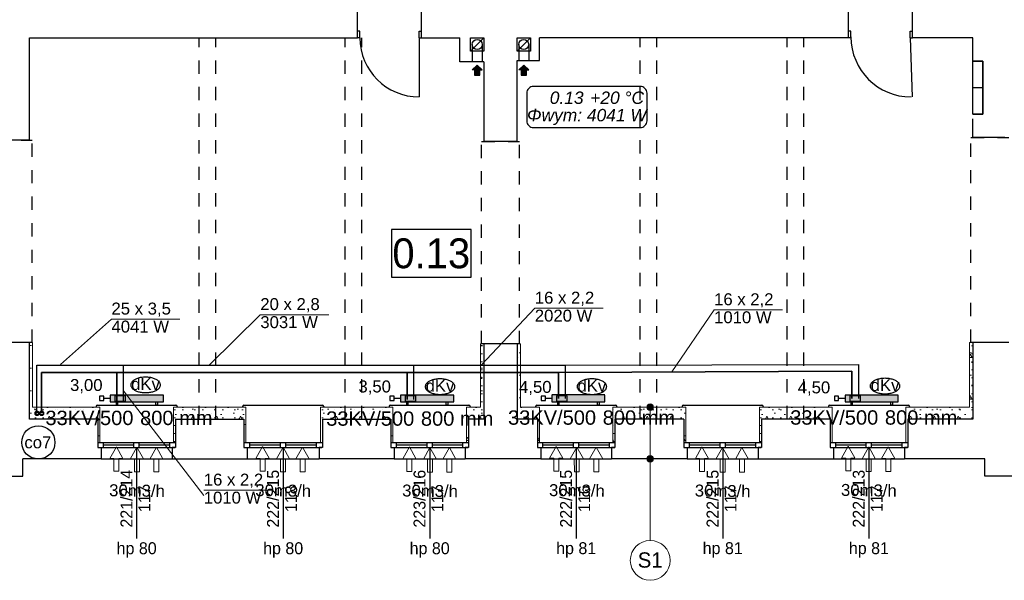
# Model space of a CAD drawing. Header units: millimetres. Extents: x 45180 to 119519, y 31297 to 302414.
# Tile 12 of 97: x 71765 to 86583, y 88931 to 97374. Entities that reach past the tile are written whole.
import ezdxf
from ezdxf.lldxf.tags import DXFTag

# ---------------------------------------------------------------- set-up
doc = ezdxf.new("R2010")
doc.units = ezdxf.units.MM
doc.header["$MEASUREMENT"] = 0
for name, pattern in [('Dashed', [564.444447, 282.222223, -282.222223]), ('PHANTOM', [2.5, 1.25, -0.25, 0.25, -0.25, 0.25, -0.25]), ('Przerywana', [400, 200, -200])]:
    doc.linetypes.add(name, pattern=pattern)
doc.layers.get('0').update_dxf_attribs({"color": 252})
for name, color, linetype in [('#opisy', 7, 'Continuous'), ('#podkład', 252, 'Continuous'), ('IS_Armatura_podłączeniowa_grz._dolnozas.', 7, 'SOLID'), ('IS_Armatura_Therm', 7, 'SOLID'), ('IS_Grafika', 7, 'SOLID'), ('IS_Grzejniki_Plan_rzut', 7, 'SOLID'), ('IS_Opisy_działek_Therm', 7, 'SOLID'), ('IS_Text_Armatury_Therm', 7, 'Continuous'), ('IS_Text_Konstrukcji', 7, 'Continuous'), ('IS_Text_Odbiornikow_Therm', 7, 'Continuous')]:
    doc.layers.add(name, color=color, linetype=linetype)
for name, color, linetype, lineweight in [('Arch ocieplenie_Nr_Pióra__21', 252, 'Continuous', 13), ('Arch opisy_Nr_Pióra__21', 252, 'Continuous', 13), ('IS_Powrót', 5, 'DASHDOT', 35), ('IS_Zasilanie', 1, 'SOLID', 30)]:
    doc.layers.add(name, color=color, linetype=linetype, lineweight=lineweight)
doc.styles.add('ARIAL', font='arial.ttf', dxfattribs={"width": 0.75})
doc.styles.add('GENERATED_STYLE_3', font='txt')
doc.styles.add('GENERATED_STYLE_4', font='txt')
doc.styles.add('GENERATED_STYLE_5', font='txt')
doc.styles.get("Standard").update_dxf_attribs({"font": 'arial.ttf', "bigfont": 'BIGFONT.SHX'})
tags = doc.linetypes.add('DASHDOT', pattern=[20, 10, -5, 0, -5]).pattern_tags.tags
tags[10:11] = [DXFTag(74, 4), DXFTag(75, 0), DXFTag(340, '0'), DXFTag(46, 0.0), DXFTag(50, 0.0), DXFTag(44, 0.0), DXFTag(45, 0.0)]
tags[8:9] = [DXFTag(74, 4), DXFTag(75, 0), DXFTag(340, '0'), DXFTag(46, 0.0), DXFTag(50, 0.0), DXFTag(44, 0.0), DXFTag(45, 0.0)]
tags[6:7] = [DXFTag(74, 4), DXFTag(75, 0), DXFTag(340, '0'), DXFTag(46, 0.0), DXFTag(50, 0.0), DXFTag(44, 0.0), DXFTag(45, 0.0)]
tags[4:5] = [DXFTag(74, 4), DXFTag(75, 0), DXFTag(340, '0'), DXFTag(46, 0.0), DXFTag(50, 0.0), DXFTag(44, 0.0), DXFTag(45, 0.0)]
tags = doc.linetypes.add('SOLID', pattern=[10, 10, 0]).pattern_tags.tags
tags[6:7] = [DXFTag(74, 4), DXFTag(75, 0), DXFTag(340, '0'), DXFTag(46, 0.0), DXFTag(50, 0.0), DXFTag(44, 0.0), DXFTag(45, 0.0)]
tags[4:5] = [DXFTag(74, 4), DXFTag(75, 0), DXFTag(340, '0'), DXFTag(46, 0.0), DXFTag(50, 0.0), DXFTag(44, 0.0), DXFTag(45, 0.0)]
pattern_1 = [(0, (0, 0), (0, 623.5383), [60, -300]), (0, (180, 311.8), (0, 623.5383), [60, -300]), (60, (0, 0), (-540, 311.7692), [60, -300]), (60, (360, 0), (-540, 311.7692), [60, -300]), (120, (60, 0), (540, 311.7692), [60, -300]), (120, (420, 0), (540, 311.7692), [60, -300]), (0, (0, 60), (0, 120), [0, -120, 0, -180]), (45, (60, 60), (-84.85282, 84.85282), [0, -90, 0, -150.00001])]

# ---------------------------------------------------------------- blocks, each defined once
blk = doc.blocks.new('Ściana_120', base_point=(-114449, 48814))
at = {"layer": 'Arch ocieplenie_Nr_Pióra__21', "linetype": 'Continuous'}
h = blk.add_hatch(dxfattribs=at)
h.set_pattern_fill('Structural_Concrete', color=256, style=0, pattern_type=2)
h.set_pattern_definition(pattern_1)
h.paths.add_polyline_path([(-114449, 48814), (-114449, 47664), (-114399, 47844), (-114399, 48814)], flags=0)
for p, q in [((-114449, 48814), (-114449, 47664)), ((-114399, 48814), (-114449, 48814)), ((-114399, 47844), (-114399, 48814))]:
    blk.add_line(p, q, dxfattribs=at)
blk = doc.blocks.new('Ściana_125', base_point=(-107609, 47664))
at = {"layer": 'Arch ocieplenie_Nr_Pióra__21', "linetype": 'Continuous'}
h = blk.add_hatch(dxfattribs=at)
h.set_pattern_fill('Structural_Concrete', color=256, style=0, pattern_type=2)
h.set_pattern_definition(pattern_1)
h.paths.add_polyline_path([(-107609, 47664), (-107609, 48794), (-107659, 48794), (-107659, 47844)], flags=0)
for p, q in [((-107609, 48794), (-107659, 48794)), ((-107659, 48794), (-107659, 47844)), ((-107609, 47664), (-107609, 48794))]:
    blk.add_line(p, q, dxfattribs=at)
blk = doc.blocks.new('Ściana_126', base_point=(-107109, 48794))
at = {"layer": 'Arch ocieplenie_Nr_Pióra__21', "linetype": 'Continuous'}
h = blk.add_hatch(dxfattribs=at)
h.set_pattern_fill('Structural_Concrete', color=256, style=0, pattern_type=2)
h.set_pattern_definition(pattern_1)
h.paths.add_polyline_path([(-107109, 48794), (-107109, 47664), (-107059, 47844), (-107059, 48794)], flags=0)
for p, q in [((-107109, 48794), (-107109, 47664)), ((-107059, 48794), (-107109, 48794)), ((-107059, 47844), (-107059, 48794))]:
    blk.add_line(p, q, dxfattribs=at)
blk = doc.blocks.new('Ściana_127', base_point=(-100249, 47664))
at = {"layer": 'Arch ocieplenie_Nr_Pióra__21', "linetype": 'Continuous'}
h = blk.add_hatch(dxfattribs=at)
h.set_pattern_fill('Structural_Concrete', color=256, style=0, pattern_type=2)
h.set_pattern_definition(pattern_1)
h.paths.add_polyline_path([(-100249, 47664), (-100249, 48814), (-100299, 48814), (-100299, 47844)], flags=0)
for p, q in [((-100249, 48814), (-100299, 48814)), ((-100299, 48814), (-100299, 47844)), ((-100249, 47664), (-100249, 48814))]:
    blk.add_line(p, q, dxfattribs=at)
blk = doc.blocks.new('Ściana_131', base_point=(-113419, 47304))
at = {"layer": 'Arch ocieplenie_Nr_Pióra__21', "linetype": 'Continuous'}
h = blk.add_hatch(dxfattribs=at)
h.set_pattern_fill('Structural_Concrete', color=256, style=0, pattern_type=2)
h.set_pattern_definition(pattern_1)
h.paths.add_polyline_path([(-113389, 47304), (-113389, 47844), (-113419, 47664), (-113419, 47304)], flags=0)
for p, q in [((-113389, 47304), (-113389, 47844)), ((-113419, 47664), (-113419, 47304)), ((-113419, 47304), (-113389, 47304))]:
    blk.add_line(p, q, dxfattribs=at)
blk = doc.blocks.new('Ściana_132', base_point=(-112249, 47664))
at = {"layer": 'Arch ocieplenie_Nr_Pióra__21', "linetype": 'Continuous'}
h = blk.add_hatch(dxfattribs=at)
h.set_pattern_fill('Structural_Concrete', color=256, style=0, pattern_type=2)
h.set_pattern_definition(pattern_1)
h.paths.add_polyline_path([(-112279, 47844), (-112279, 47304), (-112249, 47304), (-112249, 47664)], flags=0)
for p, q in [((-112279, 47844), (-112279, 47304)), ((-112249, 47304), (-112249, 47664)), ((-112279, 47304), (-112249, 47304))]:
    blk.add_line(p, q, dxfattribs=at)
blk = doc.blocks.new('Ściana_133', base_point=(-111219, 47304))
at = {"layer": 'Arch ocieplenie_Nr_Pióra__21', "linetype": 'Continuous'}
h = blk.add_hatch(dxfattribs=at)
h.set_pattern_fill('Structural_Concrete', color=256, style=0, pattern_type=2)
h.set_pattern_definition(pattern_1)
h.paths.add_polyline_path([(-111189, 47304), (-111189, 47844), (-111219, 47664), (-111219, 47304)], flags=0)
for p, q in [((-111189, 47304), (-111189, 47844)), ((-111219, 47664), (-111219, 47304)), ((-111219, 47304), (-111189, 47304))]:
    blk.add_line(p, q, dxfattribs=at)
blk = doc.blocks.new('Ściana_134', base_point=(-110039, 47664))
at = {"layer": 'Arch ocieplenie_Nr_Pióra__21', "linetype": 'Continuous'}
h = blk.add_hatch(dxfattribs=at)
h.set_pattern_fill('Structural_Concrete', color=256, style=0, pattern_type=2)
h.set_pattern_definition(pattern_1)
h.paths.add_polyline_path([(-110069, 47844), (-110069, 47304), (-110039, 47304), (-110039, 47664)], flags=0)
for p, q in [((-110069, 47844), (-110069, 47304)), ((-110039, 47304), (-110039, 47664)), ((-110069, 47304), (-110039, 47304))]:
    blk.add_line(p, q, dxfattribs=at)
blk = doc.blocks.new('Ściana_135', base_point=(-109009, 47304))
at = {"layer": 'Arch ocieplenie_Nr_Pióra__21', "linetype": 'Continuous'}
h = blk.add_hatch(dxfattribs=at)
h.set_pattern_fill('Structural_Concrete', color=256, style=0, pattern_type=2)
h.set_pattern_definition(pattern_1)
h.paths.add_polyline_path([(-108979, 47304), (-108979, 47844), (-109009, 47664), (-109009, 47304)], flags=0)
for p, q in [((-108979, 47304), (-108979, 47844)), ((-109009, 47664), (-109009, 47304)), ((-109009, 47304), (-108979, 47304))]:
    blk.add_line(p, q, dxfattribs=at)
blk = doc.blocks.new('Ściana_136', base_point=(-107839, 47664))
at = {"layer": 'Arch ocieplenie_Nr_Pióra__21', "linetype": 'Continuous'}
h = blk.add_hatch(dxfattribs=at)
h.set_pattern_fill('Structural_Concrete', color=256, style=0, pattern_type=2)
h.set_pattern_definition(pattern_1)
h.paths.add_polyline_path([(-107869, 47844), (-107869, 47304), (-107839, 47304), (-107839, 47664)], flags=0)
for p, q in [((-107869, 47844), (-107869, 47304)), ((-107839, 47304), (-107839, 47664)), ((-107869, 47304), (-107839, 47304))]:
    blk.add_line(p, q, dxfattribs=at)
blk = doc.blocks.new('Ściana_137', base_point=(-106799, 47304))
at = {"layer": 'Arch ocieplenie_Nr_Pióra__21', "linetype": 'Continuous'}
h = blk.add_hatch(dxfattribs=at)
h.set_pattern_fill('Structural_Concrete', color=256, style=0, pattern_type=2)
h.set_pattern_definition(pattern_1)
h.paths.add_polyline_path([(-106769, 47304), (-106769, 47844), (-106799, 47664), (-106799, 47304)], flags=0)
for p, q in [((-106769, 47304), (-106769, 47844)), ((-106799, 47664), (-106799, 47304)), ((-106799, 47304), (-106769, 47304))]:
    blk.add_line(p, q, dxfattribs=at)
blk = doc.blocks.new('Ściana_138', base_point=(-105639, 47664))
at = {"layer": 'Arch ocieplenie_Nr_Pióra__21', "linetype": 'Continuous'}
h = blk.add_hatch(dxfattribs=at)
h.set_pattern_fill('Structural_Concrete', color=256, style=0, pattern_type=2)
h.set_pattern_definition(pattern_1)
h.paths.add_polyline_path([(-105669, 47844), (-105669, 47304), (-105639, 47304), (-105639, 47664)], flags=0)
for p, q in [((-105669, 47844), (-105669, 47304)), ((-105639, 47304), (-105639, 47664)), ((-105669, 47304), (-105639, 47304))]:
    blk.add_line(p, q, dxfattribs=at)
blk = doc.blocks.new('Ściana_139', base_point=(-104599, 47304))
at = {"layer": 'Arch ocieplenie_Nr_Pióra__21', "linetype": 'Continuous'}
h = blk.add_hatch(dxfattribs=at)
h.set_pattern_fill('Structural_Concrete', color=256, style=0, pattern_type=2)
h.set_pattern_definition(pattern_1)
h.paths.add_polyline_path([(-104569, 47304), (-104569, 47844), (-104599, 47664), (-104599, 47304)], flags=0)
for p, q in [((-104569, 47304), (-104569, 47844)), ((-104599, 47664), (-104599, 47304)), ((-104599, 47304), (-104569, 47304))]:
    blk.add_line(p, q, dxfattribs=at)
blk = doc.blocks.new('Ściana_140', base_point=(-103429, 47664))
at = {"layer": 'Arch ocieplenie_Nr_Pióra__21', "linetype": 'Continuous'}
h = blk.add_hatch(dxfattribs=at)
h.set_pattern_fill('Structural_Concrete', color=256, style=0, pattern_type=2)
h.set_pattern_definition(pattern_1)
h.paths.add_polyline_path([(-103459, 47844), (-103459, 47304), (-103429, 47304), (-103429, 47664)], flags=0)
for p, q in [((-103459, 47844), (-103459, 47304)), ((-103429, 47304), (-103429, 47664)), ((-103459, 47304), (-103429, 47304))]:
    blk.add_line(p, q, dxfattribs=at)
blk = doc.blocks.new('Ściana_141', base_point=(-102399, 47304))
at = {"layer": 'Arch ocieplenie_Nr_Pióra__21', "linetype": 'Continuous'}
h = blk.add_hatch(dxfattribs=at)
h.set_pattern_fill('Structural_Concrete', color=256, style=0, pattern_type=2)
h.set_pattern_definition(pattern_1)
h.paths.add_polyline_path([(-102369, 47304), (-102369, 47844), (-102399, 47664), (-102399, 47304)], flags=0)
for p, q in [((-102369, 47304), (-102369, 47844)), ((-102399, 47664), (-102399, 47304)), ((-102399, 47304), (-102369, 47304))]:
    blk.add_line(p, q, dxfattribs=at)
blk = doc.blocks.new('Ściana_142', base_point=(-101229, 47664))
at = {"layer": 'Arch ocieplenie_Nr_Pióra__21', "linetype": 'Continuous'}
h = blk.add_hatch(dxfattribs=at)
h.set_pattern_fill('Structural_Concrete', color=256, style=0, pattern_type=2)
h.set_pattern_definition(pattern_1)
h.paths.add_polyline_path([(-101259, 47844), (-101259, 47304), (-101229, 47304), (-101229, 47664)], flags=0)
for p, q in [((-101259, 47844), (-101259, 47304)), ((-101229, 47304), (-101229, 47664)), ((-101259, 47304), (-101229, 47304))]:
    blk.add_line(p, q, dxfattribs=at)
blk = doc.blocks.new('Ściana_147', base_point=(-101229, 47664))
at = {"layer": 'Arch ocieplenie_Nr_Pióra__21', "linetype": 'Continuous'}
h = blk.add_hatch(dxfattribs=at)
h.set_pattern_fill('Structural_Concrete', color=256, style=0, pattern_type=2)
h.set_pattern_definition(pattern_1)
h.paths.add_polyline_path([(-101229, 47664), (-100249, 47664), (-100299, 47844), (-101259, 47844)], flags=0)
for p, q in [((-100299, 47844), (-101259, 47844)), ((-101229, 47664), (-100249, 47664))]:
    blk.add_line(p, q, dxfattribs=at)
blk = doc.blocks.new('Ściana_148', base_point=(-103429, 47664))
at = {"layer": 'Arch ocieplenie_Nr_Pióra__21', "linetype": 'Continuous'}
h = blk.add_hatch(dxfattribs=at)
h.set_pattern_fill('Structural_Concrete', color=256, style=0, pattern_type=2)
h.set_pattern_definition(pattern_1)
h.paths.add_polyline_path([(-103429, 47664), (-102399, 47664), (-102369, 47844), (-103459, 47844)], flags=0)
for p, q in [((-102369, 47844), (-103459, 47844)), ((-103429, 47664), (-102399, 47664))]:
    blk.add_line(p, q, dxfattribs=at)
blk = doc.blocks.new('Ściana_149', base_point=(-105639, 47664))
at = {"layer": 'Arch ocieplenie_Nr_Pióra__21', "linetype": 'Continuous'}
h = blk.add_hatch(dxfattribs=at)
h.set_pattern_fill('Structural_Concrete', color=256, style=0, pattern_type=2)
h.set_pattern_definition(pattern_1)
h.paths.add_polyline_path([(-105639, 47664), (-104599, 47664), (-104569, 47844), (-105669, 47844)], flags=0)
for p, q in [((-104569, 47844), (-105669, 47844)), ((-105639, 47664), (-104599, 47664))]:
    blk.add_line(p, q, dxfattribs=at)
blk = doc.blocks.new('Ściana_150', base_point=(-107109, 47664))
at = {"layer": 'Arch ocieplenie_Nr_Pióra__21', "linetype": 'Continuous'}
h = blk.add_hatch(dxfattribs=at)
h.set_pattern_fill('Structural_Concrete', color=256, style=0, pattern_type=2)
h.set_pattern_definition(pattern_1)
h.paths.add_polyline_path([(-107109, 47664), (-106799, 47664), (-106769, 47844), (-107059, 47844)], flags=0)
for p, q in [((-106769, 47844), (-107059, 47844)), ((-107109, 47664), (-106799, 47664))]:
    blk.add_line(p, q, dxfattribs=at)
blk = doc.blocks.new('Ściana_151', base_point=(-107839, 47664))
at = {"layer": 'Arch ocieplenie_Nr_Pióra__21', "linetype": 'Continuous'}
h = blk.add_hatch(dxfattribs=at)
h.set_pattern_fill('Structural_Concrete', color=256, style=0, pattern_type=2)
h.set_pattern_definition(pattern_1)
h.paths.add_polyline_path([(-107839, 47664), (-107609, 47664), (-107659, 47844), (-107869, 47844)], flags=0)
for p, q in [((-107659, 47844), (-107869, 47844)), ((-107839, 47664), (-107609, 47664))]:
    blk.add_line(p, q, dxfattribs=at)
blk = doc.blocks.new('Ściana_152', base_point=(-110039, 47664))
at = {"layer": 'Arch ocieplenie_Nr_Pióra__21', "linetype": 'Continuous'}
h = blk.add_hatch(dxfattribs=at)
h.set_pattern_fill('Structural_Concrete', color=256, style=0, pattern_type=2)
h.set_pattern_definition(pattern_1)
h.paths.add_polyline_path([(-110039, 47664), (-109009, 47664), (-108979, 47844), (-110069, 47844)], flags=0)
for p, q in [((-108979, 47844), (-110069, 47844)), ((-110039, 47664), (-109009, 47664))]:
    blk.add_line(p, q, dxfattribs=at)
blk = doc.blocks.new('Ściana_153', base_point=(-112249, 47664))
at = {"layer": 'Arch ocieplenie_Nr_Pióra__21', "linetype": 'Continuous'}
h = blk.add_hatch(dxfattribs=at)
h.set_pattern_fill('Structural_Concrete', color=256, style=0, pattern_type=2)
h.set_pattern_definition(pattern_1)
h.paths.add_polyline_path([(-112249, 47664), (-111219, 47664), (-111189, 47844), (-112279, 47844)], flags=0)
for p, q in [((-111189, 47844), (-112279, 47844)), ((-112249, 47664), (-111219, 47664))]:
    blk.add_line(p, q, dxfattribs=at)
blk = doc.blocks.new('Ściana_154', base_point=(-114449, 47664))
at = {"layer": 'Arch ocieplenie_Nr_Pióra__21', "linetype": 'Continuous'}
h = blk.add_hatch(dxfattribs=at)
h.set_pattern_fill('Structural_Concrete', color=256, style=0, pattern_type=2)
h.set_pattern_definition(pattern_1)
h.paths.add_polyline_path([(-114449, 47664), (-113419, 47664), (-113389, 47844), (-114399, 47844)], flags=0)
for p, q in [((-113389, 47844), (-114399, 47844)), ((-114449, 47664), (-113419, 47664))]:
    blk.add_line(p, q, dxfattribs=at)
blk = doc.blocks.new('Linia_16', base_point=(-105104, 47064))
at = {"layer": 'Arch opisy_Nr_Pióra__21', "linetype": 'Continuous'}
blk.add_line((-105104, 47064), (-105104, 45835), dxfattribs=at)
blk.add_circle((-105104, 45535), 300, dxfattribs=at)
blk = doc.blocks.new('Linia_17', base_point=(-105104, 47844))
at = {"layer": 'Arch opisy_Nr_Pióra__21', "linetype": 'Continuous'}
for points in [[(-105054, 47844), (-105058, 47863), (-105069, 47879), (-105085, 47890), (-105104, 47894), (-105124, 47890), (-105140, 47879), (-105151, 47863), (-105154, 47844), (-105151, 47824), (-105140, 47808), (-105124, 47797), (-105104, 47794), (-105085, 47797), (-105069, 47808), (-105058, 47824)], [(-105054, 47064), (-105058, 47083), (-105069, 47099), (-105085, 47110), (-105104, 47114), (-105124, 47110), (-105140, 47099), (-105151, 47083), (-105154, 47064), (-105151, 47044), (-105140, 47028), (-105124, 47017), (-105104, 47014), (-105085, 47017), (-105069, 47028), (-105058, 47044)]]:
    blk.add_hatch(color=256, dxfattribs=at).paths.add_polyline_path(points, flags=0)
blk.add_line((-105104, 47794), (-105104, 47114), dxfattribs=at)
for centre in [(-105104, 47844), (-105104, 47064)]:
    blk.add_circle(centre, 50, dxfattribs=at)
blk = doc.blocks.new('E210168')
at = {"color": 7, "lineweight": 13}
for p, q in [((19.4, 19.8), (19.4, 13.6)), ((19.4, 19.8), (37, 9.9)), ((19.4, 0), (37, 9.9)), ((19.4, 6.2), (19.4, 0))]:
    blk.add_line(p, q, dxfattribs=at)
blk.add_lwpolyline([(19.4, 13.6), (0, 13.6), (0, 6.2), (19.4, 6.2)], dxfattribs=at)

msp = doc.modelspace()

# ---------------------------------------------------------------- hatches: boundary and pattern name
at = {"layer": '#podkład', "linetype": 'Continuous'}
for points in [[(78575, 96620), (78610, 96620), (78610, 96540), (78690, 96540), (78690, 96620), (78725, 96620), (78650, 96690)], [(79275, 96620), (79310, 96620), (79310, 96540), (79390, 96540), (79390, 96620), (79425, 96620), (79350, 96690)]]:
    msp.add_hatch(color=256, dxfattribs=at).paths.add_polyline_path(points, flags=0)
at = {"layer": 'IS_Grzejniki_Plan_rzut', "ltscale": 10}
for points in [[(73127, 91620), (73927, 91620), (73927, 91720), (73127, 91720)], [(77496, 91620), (78296, 91620), (78296, 91720), (77496, 91720)], [(79773, 91620), (80573, 91620), (80573, 91720), (79773, 91720)], [(84188, 91620), (84988, 91620), (84988, 91720), (84188, 91720)]]:
    msp.add_hatch(color=251, dxfattribs=at).paths.add_polyline_path(points)

# ---------------------------------------------------------------- linework, layer by layer
at = {"layer": '#podkład', "linetype": 'Continuous'}
for p, q in [((76850, 97100), (76850, 97570)), ((77810, 97100), (77810, 97570)), ((84240, 97100), (84240, 97570)), ((85200, 97100), (85200, 97570)), ((71910, 95560), (71910, 97100)), ((71910, 97100), (76850, 97100)), ((76885, 97200), (76850, 97200)), ((76885, 97100), (76850, 97100)), ((76885, 97100), (76885, 97200)), ((77775, 97100), (77775, 97200)), ((77775, 97200), (77810, 97200)), ((77775, 97100), (77775, 96210)), ((77775, 97100), (77810, 97100)), ((77810, 97100), (78390, 97100)), ((78390, 96740), (78390, 97100)), ((78550, 96900), (78550, 97100)), ((78550, 97100), (78750, 97100)), ((78550, 96900), (78750, 97100)), ((78750, 97100), (78750, 96900)), ((79250, 96900), (79250, 97100)), ((79250, 97100), (79450, 97100)), ((79250, 96900), (79450, 97100)), ((79450, 97100), (79450, 96900)), ((84240, 97100), (79590, 97100)), ((79590, 96760), (79590, 97100)), ((84275, 97200), (84240, 97200)), ((84275, 97100), (84240, 97100)), ((84275, 97100), (84275, 97200)), ((85165, 97100), (85165, 97200)), ((85165, 97200), (85200, 97200)), ((85165, 97100), (85195, 96210)), ((85165, 97100), (85200, 97100)), ((86110, 97100), (85200, 97100)), ((86110, 96750), (86110, 97100)), ((78575, 97000), (78575, 96740)), ((78725, 97000), (78725, 96740)), ((79275, 97000), (79275, 96760)), ((79425, 97000), (79425, 96760)), ((78750, 96900), (78550, 96900)), ((79450, 96900), (79250, 96900)), ((78750, 96740), (78390, 96740)), ((78650, 96690), (78575, 96620)), ((78610, 96620), (78575, 96620)), ((78610, 96620), (78610, 96540)), ((78650, 96690), (78725, 96620)), ((78690, 96540), (78690, 96620)), ((78690, 96620), (78725, 96620)), ((78750, 96740), (78750, 95540)), ((79250, 95540), (79250, 96760)), ((79250, 96760), (79590, 96760)), ((79350, 96690), (79275, 96620)), ((79310, 96620), (79275, 96620)), ((79310, 96620), (79310, 96540)), ((79350, 96690), (79425, 96620)), ((79390, 96540), (79390, 96620)), ((79390, 96620), (79425, 96620)), ((86260, 96750), (86110, 96750)), ((86110, 95950), (86110, 96750)), ((86110, 96750), (86260, 96750)), ((86260, 95950), (86260, 96750)), ((86260, 96750), (86260, 95950)), ((78610, 96540), (78690, 96540)), ((79310, 96540), (79390, 96540)), ((86110, 96350), (86260, 96350)), ((86110, 95950), (86260, 95950)), ((86260, 95950), (86110, 95950)), ((86590, 95600), (86110, 95600)), ((71910, 95560), (71430, 95560)), ((79250, 95540), (78750, 95540)), ((77359, 94216), (77359, 93496)), ((78559, 94216), (77359, 94216)), ((78559, 93496), (78559, 94216)), ((77359, 93496), (78559, 93496)), ((71910, 92510), (71430, 92510)), ((71910, 91360), (71910, 92510)), ((79250, 92490), (78750, 92490)), ((78750, 92490), (78750, 91360)), ((79250, 92490), (79250, 91360)), ((86620, 92510), (86110, 92510)), ((86110, 92510), (86110, 91360)), ((72915, 91550), (72915, 91540)), ((72935, 91570), (74115, 91570)), ((74135, 91550), (74135, 91540)), ((75120, 91550), (75120, 91540)), ((75140, 91570), (76320, 91570)), ((76340, 91550), (76340, 91540)), ((77325, 91550), (77325, 91540)), ((77345, 91570), (78525, 91570)), ((78545, 91550), (78545, 91540)), ((79530, 91550), (79530, 91540)), ((79550, 91570), (80730, 91570)), ((80750, 91550), (80750, 91540)), ((81735, 91550), (81735, 91540)), ((81755, 91570), (82935, 91570)), ((82955, 91550), (82955, 91540)), ((83935, 91550), (83935, 91540)), ((83955, 91570), (85135, 91570)), ((85155, 91550), (85155, 91540)), ((72940, 91360), (71910, 91360)), ((72940, 91360), (72940, 90930)), ((74110, 91360), (74110, 90930)), ((74110, 91360), (75140, 91360)), ((75140, 91360), (75140, 90930)), ((76320, 91360), (76320, 90930)), ((76320, 91360), (77350, 91360)), ((77350, 91360), (77350, 90930)), ((78750, 91360), (78520, 91360)), ((78520, 91360), (78520, 90930)), ((79560, 91360), (79250, 91360)), ((79560, 91360), (79560, 90930)), ((81760, 91360), (80720, 91360)), ((80720, 91360), (80720, 90930)), ((81760, 91360), (81760, 90930)), ((82930, 91360), (82930, 90930)), ((83960, 91360), (82930, 91360)), ((83960, 91360), (83960, 90930)), ((86110, 91360), (85130, 91360)), ((85130, 91360), (85130, 90930)), ((74105, 91000), (72945, 91000)), ((73025, 90930), (73025, 91000)), ((73485, 90930), (73485, 91000)), ((73565, 90930), (73565, 91000)), ((74025, 90930), (74025, 91000)), ((76310, 91000), (75150, 91000)), ((75230, 90930), (75230, 91000)), ((75690, 90930), (75690, 91000)), ((75770, 90930), (75770, 91000)), ((76230, 90930), (76230, 91000)), ((78515, 91000), (77355, 91000)), ((77435, 90930), (77435, 91000)), ((77895, 90930), (77895, 91000)), ((77975, 90930), (77975, 91000)), ((78435, 90930), (78435, 91000)), ((80720, 91000), (79560, 91000)), ((79640, 90930), (79640, 91000)), ((80100, 90930), (80100, 91000)), ((80180, 90930), (80180, 91000)), ((80640, 90930), (80640, 91000)), ((82925, 91000), (81765, 91000)), ((81845, 90930), (81845, 91000)), ((82305, 90930), (82305, 91000)), ((82385, 90930), (82385, 91000)), ((82845, 90930), (82845, 91000)), ((85125, 91000), (83965, 91000)), ((84045, 90930), (84045, 91000)), ((84505, 90930), (84505, 91000)), ((84585, 90930), (84585, 91000)), ((85045, 90930), (85045, 91000)), ((72940, 90930), (72990, 90930)), ((72945, 90930), (74105, 90930)), ((72990, 90930), (72990, 90760)), ((73485, 90965), (73025, 90965)), ((73525, 90930), (73525, 89560)), ((74025, 90965), (73565, 90965)), ((74110, 90930), (74060, 90930)), ((74060, 90930), (74060, 90760)), ((75140, 90930), (75190, 90930)), ((75150, 90930), (76310, 90930)), ((75190, 90930), (75190, 90760)), ((75690, 90965), (75230, 90965)), ((75730, 90930), (75730, 89560)), ((76230, 90965), (75770, 90965)), ((76320, 90930), (76270, 90930)), ((76270, 90930), (76270, 90760)), ((77350, 90930), (77400, 90930)), ((77355, 90930), (78515, 90930)), ((77400, 90930), (77400, 90760)), ((77895, 90965), (77435, 90965)), ((77935, 90930), (77935, 89560)), ((78435, 90965), (77975, 90965)), ((78520, 90930), (78470, 90930)), ((78470, 90930), (78470, 90760)), ((79560, 90930), (79610, 90930)), ((79560, 90930), (80720, 90930)), ((79610, 90930), (79610, 90760)), ((80100, 90965), (79640, 90965)), ((80140, 90930), (80140, 89560)), ((80640, 90965), (80180, 90965)), ((80720, 90930), (80670, 90930)), ((80670, 90930), (80670, 90760)), ((81760, 90930), (81810, 90930)), ((81765, 90930), (82925, 90930)), ((81810, 90930), (81810, 90760)), ((82305, 90965), (81845, 90965)), ((82345, 90930), (82345, 89560)), ((82845, 90965), (82385, 90965)), ((82930, 90930), (82880, 90930)), ((82880, 90930), (82880, 90760)), ((83960, 90930), (84010, 90930)), ((83965, 90930), (85125, 90930)), ((84010, 90930), (84010, 90760)), ((84505, 90965), (84045, 90965)), ((84545, 90930), (84545, 89560)), ((85045, 90965), (84585, 90965)), ((85130, 90930), (85080, 90930)), ((85080, 90930), (85080, 90760)), ((71810, 90500), (71810, 90760)), ((72990, 90760), (71810, 90760)), ((72990, 90760), (74060, 90760)), ((74060, 90760), (75190, 90760)), ((75190, 90760), (76270, 90760)), ((77400, 90760), (76270, 90760)), ((77400, 90760), (78470, 90760)), ((79610, 90760), (78470, 90760)), ((79610, 90760), (80670, 90760)), ((81810, 90760), (80670, 90760)), ((81810, 90760), (82880, 90760)), ((82880, 90760), (84010, 90760)), ((84010, 90760), (85080, 90760)), ((86290, 90760), (85080, 90760)), ((86290, 90500), (86290, 90760)), ((71210, 90500), (71810, 90500)), ((86890, 90500), (86290, 90500))]:
    msp.add_line(p, q, dxfattribs=at)
at = {"layer": '#podkład', "linetype": 'Przerywana'}
for p, q in [((74465, 91360), (74465, 97100)), ((74715, 91360), (74715, 97100)), ((76665, 91360), (76665, 97100)), ((76915, 91360), (76915, 97100)), ((81105, 91360), (81105, 97100)), ((81355, 91360), (81355, 97100)), ((83315, 91360), (83315, 97100)), ((83565, 91360), (83565, 97100)), ((86080, 92510), (86080, 95600)), ((86080, 95600), (86650, 95600)), ((71385, 95560), (71955, 95560)), ((71955, 92510), (71955, 95560)), ((78715, 92490), (78715, 95540)), ((78715, 95540), (79285, 95540)), ((79285, 92490), (79285, 95540)), ((71955, 92510), (71385, 92510)), ((79285, 92490), (78715, 92490)), ((86650, 92510), (86080, 92510))]:
    msp.add_line(p, q, dxfattribs=at)
at = {"layer": '#podkład', "linetype": 'Dashed'}
msp.add_line((86110, 95600), (86110, 95950), dxfattribs=at)
at = {"layer": '#podkład', "linetype": 'Continuous'}
for centre in [(78650, 97000), (79350, 97000)]:
    msp.add_circle(centre, 75, dxfattribs=at)
for centre, radius, start, end in [((77775, 97100), 890, 180, 270), ((85180, 97115), 905, 180, 270), ((72935, 91550), 20, 90, 180), ((74115, 91550), 20, 0, 90), ((75140, 91550), 20, 90, 180), ((76320, 91550), 20, 0, 90), ((77345, 91550), 20, 90, 180), ((78525, 91550), 20, 0, 90), ((79550, 91550), 20, 90, 180), ((80730, 91550), 20, 0, 90), ((81755, 91550), 20, 90, 180), ((82935, 91550), 20, 0, 90), ((83955, 91550), 20, 90, 180), ((85135, 91550), 20, 0, 90)]:
    msp.add_arc(centre, radius, start, end, dxfattribs=at)
at = {"layer": 'IS_Armatura_podłączeniowa_grz._dolnozas.', "ltscale": 10}
for p, q in [((73357, 91710), (73197, 91710)), ((73197, 91710), (73197, 91630)), ((73197, 91630), (73357, 91630)), ((73197, 91630), (73197, 91630)), ((73357, 91630), (73357, 91710)), ((77726, 91710), (77566, 91710)), ((77566, 91710), (77566, 91630)), ((77566, 91630), (77726, 91630)), ((77566, 91630), (77566, 91630)), ((77726, 91630), (77726, 91710)), ((80003, 91710), (79843, 91710)), ((79843, 91710), (79843, 91630)), ((79843, 91630), (80003, 91630)), ((79843, 91630), (79843, 91630)), ((80003, 91630), (80003, 91710)), ((84418, 91710), (84258, 91710)), ((84258, 91710), (84258, 91630)), ((84258, 91630), (84418, 91630)), ((84258, 91630), (84258, 91630)), ((84418, 91630), (84418, 91710))]:
    msp.add_line(p, q, dxfattribs=at)
at = {"layer": 'IS_Armatura_Therm', "ltscale": 10}
for p, q in [((73030, 91702), (72965, 91702)), ((72965, 91702), (72965, 91637)), ((72965, 91637), (73030, 91637)), ((73030, 91637), (73030, 91702)), ((73127, 91670), (73030, 91670)), ((77399, 91702), (77334, 91702)), ((77334, 91702), (77334, 91637)), ((77334, 91637), (77399, 91637)), ((77399, 91637), (77399, 91702)), ((77496, 91670), (77399, 91670)), ((79676, 91702), (79611, 91702)), ((79611, 91702), (79611, 91637)), ((79611, 91637), (79676, 91637)), ((79676, 91637), (79676, 91702)), ((79773, 91670), (79676, 91670)), ((84090, 91702), (84025, 91702)), ((84025, 91702), (84025, 91637)), ((84025, 91637), (84090, 91637)), ((84090, 91637), (84090, 91702)), ((84188, 91670), (84090, 91670))]:
    msp.add_line(p, q, dxfattribs=at)
at = {"layer": 'IS_Grafika', "ltscale": 10}
msp.add_circle((72046, 91008), 250, dxfattribs=at)
for points, knots in [([(73659, 91990), (73648, 91990), (73626, 91989), (73595, 91986), (73565, 91980), (73538, 91972), (73513, 91962), (73491, 91951), (73472, 91938), (73456, 91924), (73445, 91908), (73437, 91891), (73436, 91879), (73436, 91874)], [0, 0, 0, 0, 33.024043, 64.733497, 94.961552, 123.540383, 150.314771, 175.16102, 198.015155, 218.916387, 238.072713, 255.947572, 273.334314, 273.334314, 273.334314, 273.334314]), ([(73436, 91874), (73436, 91868), (73437, 91856), (73445, 91839), (73456, 91824), (73472, 91809), (73491, 91796), (73513, 91785), (73538, 91775), (73565, 91767), (73595, 91762), (73626, 91758), (73648, 91757), (73659, 91757)], [0, 0, 0, 0, 17.386742, 35.2616, 54.417927, 75.319159, 98.173293, 123.019543, 149.793931, 178.372762, 208.600817, 240.310271, 273.334314, 273.334314, 273.334314, 273.334314]), ([(73882, 91874), (73882, 91879), (73881, 91891), (73873, 91908), (73862, 91924), (73846, 91938), (73827, 91951), (73805, 91962), (73780, 91972), (73753, 91980), (73723, 91986), (73691, 91989), (73670, 91990), (73659, 91990)], [0, 0, 0, 0, 17.386742, 35.2616, 54.417927, 75.319159, 98.173293, 123.019543, 149.793931, 178.372762, 208.600817, 240.310271, 273.334314, 273.334314, 273.334314, 273.334314]), ([(73659, 91757), (73670, 91757), (73691, 91758), (73723, 91762), (73753, 91767), (73780, 91775), (73805, 91785), (73827, 91796), (73846, 91809), (73862, 91824), (73873, 91839), (73881, 91856), (73882, 91868), (73882, 91874)], [0, 0, 0, 0, 33.024043, 64.733497, 94.961552, 123.540383, 150.314771, 175.16102, 198.015155, 218.916387, 238.072713, 255.947572, 273.334314, 273.334314, 273.334314, 273.334314]), ([(78090, 91964), (78079, 91964), (78058, 91964), (78026, 91960), (77997, 91954), (77969, 91946), (77944, 91936), (77922, 91925), (77903, 91912), (77888, 91898), (77876, 91882), (77869, 91865), (77867, 91854), (77867, 91848)], [0, 0, 0, 0, 33.024043, 64.733497, 94.961552, 123.540383, 150.314771, 175.16102, 198.015155, 218.916387, 238.072713, 255.947572, 273.334314, 273.334314, 273.334314, 273.334314]), ([(78314, 91848), (78314, 91854), (78312, 91865), (78305, 91882), (78293, 91898), (78278, 91912), (78259, 91925), (78236, 91936), (78212, 91946), (78184, 91954), (78154, 91960), (78123, 91964), (78101, 91964), (78090, 91964)], [0, 0, 0, 0, 17.386742, 35.2616, 54.417927, 75.319159, 98.173293, 123.019543, 149.793931, 178.372762, 208.600817, 240.310271, 273.334314, 273.334314, 273.334314, 273.334314]), ([(80376, 91964), (80365, 91964), (80343, 91964), (80312, 91960), (80282, 91954), (80255, 91946), (80230, 91936), (80208, 91925), (80189, 91912), (80173, 91898), (80162, 91882), (80154, 91865), (80153, 91854), (80153, 91848)], [0, 0, 0, 0, 33.024043, 64.733497, 94.961552, 123.540383, 150.314771, 175.16102, 198.015155, 218.916387, 238.072713, 255.947572, 273.334314, 273.334314, 273.334314, 273.334314]), ([(80599, 91848), (80599, 91854), (80597, 91865), (80590, 91882), (80578, 91898), (80563, 91912), (80544, 91925), (80522, 91936), (80497, 91946), (80470, 91954), (80440, 91960), (80408, 91964), (80387, 91964), (80376, 91964)], [0, 0, 0, 0, 17.386742, 35.2616, 54.417927, 75.319159, 98.173293, 123.019543, 149.793931, 178.372762, 208.600817, 240.310271, 273.334314, 273.334314, 273.334314, 273.334314]), ([(84788, 91973), (84777, 91973), (84755, 91972), (84724, 91969), (84694, 91963), (84666, 91955), (84642, 91945), (84619, 91934), (84600, 91921), (84585, 91907), (84573, 91891), (84566, 91874), (84564, 91862), (84564, 91857)], [0, 0, 0, 0, 33.024043, 64.733497, 94.961552, 123.540383, 150.314771, 175.16102, 198.015155, 218.916387, 238.072713, 255.947572, 273.334314, 273.334314, 273.334314, 273.334314]), ([(85011, 91857), (85011, 91862), (85009, 91874), (85002, 91891), (84990, 91907), (84975, 91921), (84956, 91934), (84934, 91945), (84909, 91955), (84881, 91963), (84852, 91969), (84820, 91972), (84799, 91973), (84788, 91973)], [0, 0, 0, 0, 17.386742, 35.2616, 54.417927, 75.319159, 98.173293, 123.019543, 149.793931, 178.372762, 208.600817, 240.310271, 273.334314, 273.334314, 273.334314, 273.334314]), ([(77867, 91848), (77867, 91842), (77869, 91830), (77876, 91813), (77888, 91798), (77903, 91784), (77922, 91771), (77944, 91759), (77969, 91750), (77997, 91742), (78026, 91736), (78058, 91732), (78079, 91731), (78090, 91731)], [0, 0, 0, 0, 17.386742, 35.2616, 54.417927, 75.319159, 98.173293, 123.019543, 149.793931, 178.372762, 208.600817, 240.310271, 273.334314, 273.334314, 273.334314, 273.334314]), ([(78090, 91731), (78101, 91731), (78123, 91732), (78154, 91736), (78184, 91742), (78212, 91750), (78236, 91759), (78259, 91771), (78278, 91784), (78293, 91798), (78305, 91813), (78312, 91830), (78314, 91842), (78314, 91848)], [0, 0, 0, 0, 33.024043, 64.733497, 94.961552, 123.540383, 150.314771, 175.16102, 198.015155, 218.916387, 238.072713, 255.947572, 273.334314, 273.334314, 273.334314, 273.334314]), ([(80153, 91848), (80153, 91842), (80154, 91830), (80162, 91814), (80173, 91798), (80189, 91784), (80208, 91771), (80230, 91759), (80255, 91750), (80282, 91742), (80312, 91736), (80343, 91732), (80365, 91731), (80376, 91731)], [0, 0, 0, 0, 17.386742, 35.2616, 54.417927, 75.319159, 98.173293, 123.019543, 149.793931, 178.372762, 208.600817, 240.310271, 273.334314, 273.334314, 273.334314, 273.334314]), ([(80376, 91731), (80387, 91731), (80408, 91732), (80440, 91736), (80470, 91742), (80497, 91750), (80522, 91759), (80544, 91771), (80563, 91784), (80578, 91798), (80590, 91814), (80597, 91830), (80599, 91842), (80599, 91848)], [0, 0, 0, 0, 33.024043, 64.733497, 94.961552, 123.540383, 150.314771, 175.16102, 198.015155, 218.916387, 238.072713, 255.947572, 273.334314, 273.334314, 273.334314, 273.334314]), ([(84564, 91857), (84564, 91851), (84566, 91839), (84573, 91822), (84585, 91807), (84600, 91792), (84619, 91779), (84642, 91768), (84666, 91758), (84694, 91750), (84724, 91745), (84755, 91741), (84777, 91740), (84788, 91740)], [0, 0, 0, 0, 17.386742, 35.2616, 54.417927, 75.319159, 98.173293, 123.019543, 149.793931, 178.372762, 208.600817, 240.310271, 273.334314, 273.334314, 273.334314, 273.334314]), ([(84788, 91740), (84799, 91740), (84820, 91741), (84852, 91745), (84881, 91750), (84909, 91758), (84934, 91768), (84956, 91779), (84975, 91792), (84990, 91807), (85002, 91822), (85009, 91839), (85011, 91851), (85011, 91857)], [0, 0, 0, 0, 33.024043, 64.733497, 94.961552, 123.540383, 150.314771, 175.16102, 198.015155, 218.916387, 238.072713, 255.947572, 273.334314, 273.334314, 273.334314, 273.334314])]:
    msp.add_open_spline(points, degree=3, knots=knots, dxfattribs=at)
at = {"layer": 'IS_Grzejniki_Plan_rzut', "ltscale": 10}
for p, q in [((73927, 91720), (73127, 91720)), ((73127, 91720), (73127, 91620)), ((73127, 91620), (73927, 91620)), ((73127, 91620), (73127, 91620)), ((73215, 91620), (73215, 91570)), ((73240, 91570), (73240, 91620)), ((73815, 91570), (73815, 91620)), ((73840, 91620), (73840, 91570)), ((73927, 91620), (73927, 91720)), ((78296, 91720), (77496, 91720)), ((77496, 91720), (77496, 91620)), ((77496, 91620), (78296, 91620)), ((77496, 91620), (77496, 91620)), ((77584, 91620), (77584, 91570)), ((77609, 91570), (77609, 91620)), ((78184, 91570), (78184, 91620)), ((78209, 91620), (78209, 91570)), ((78296, 91620), (78296, 91720)), ((80573, 91722), (79773, 91722)), ((79773, 91720), (79773, 91620)), ((79773, 91620), (80573, 91620)), ((79773, 91620), (79773, 91620)), ((79861, 91620), (79861, 91570)), ((79886, 91570), (79886, 91620)), ((80461, 91570), (80461, 91620)), ((80486, 91620), (80486, 91570)), ((80573, 91620), (80573, 91720)), ((84988, 91720), (84188, 91720)), ((84188, 91720), (84188, 91620)), ((84188, 91620), (84988, 91620)), ((84188, 91620), (84188, 91620)), ((84275, 91620), (84275, 91570)), ((84300, 91570), (84300, 91620)), ((84875, 91570), (84875, 91620)), ((84900, 91620), (84900, 91570)), ((84988, 91620), (84988, 91720)), ((73215, 91570), (73240, 91570)), ((73840, 91570), (73815, 91570)), ((77584, 91570), (77609, 91570)), ((78209, 91570), (78184, 91570)), ((79861, 91570), (79886, 91570)), ((80486, 91570), (80461, 91570)), ((84275, 91570), (84300, 91570)), ((84900, 91570), (84875, 91570))]:
    msp.add_line(p, q, dxfattribs=at)
at = {"layer": 'IS_Opisy_działek_Therm', "lineweight": 5, "ltscale": 10}
for p, q in [((74622, 92176), (75386, 92931)), ((75386, 92931), (76416, 92931)), ((78708, 92170), (79517, 93028)), ((79517, 93028), (80547, 93028)), ((81580, 92069), (82215, 93004)), ((82215, 93004), (83245, 93004)), ((72380, 92179), (73146, 92864)), ((73146, 92864), (74176, 92864)), ((73327, 91786), (74535, 90210)), ((74535, 90288), (75565, 90288))]:
    msp.add_line(p, q, dxfattribs=at)
at = {"layer": 'IS_Powrót', "ltscale": 10}
for p, q in [((72095, 91446), (72095, 92062)), ((72095, 92062), (73227, 92062)), ((73227, 91630), (73227, 92062)), ((73227, 92062), (77596, 92062)), ((77596, 91655), (77596, 92062)), ((77596, 92062), (79873, 92062)), ((79873, 92062), (84287, 92079)), ((79873, 92062), (79873, 91670)), ((84287, 92079), (84288, 91670))]:
    msp.add_line(p, q, dxfattribs=at)
at = {"layer": 'IS_Powrót', "color": 5, "lineweight": 0, "ltscale": 20}
msp.add_circle((72095, 91446), 34.1, dxfattribs=at)
at = {"layer": 'IS_Powrót', "color": 5, "lineweight": 30, "ltscale": 20}
msp.add_circle((72095, 91446), 22.1, dxfattribs=at)
at = {"layer": 'IS_Text_Konstrukcji', "linetype": 'SOLID', "ltscale": 10}
msp.add_lwpolyline([(79499, 95749), (81102, 95749, 0.414214), (81206, 95852), (81206, 96266, 0.414214), (81102, 96369), (79499, 96369, 0.414214), (79396, 96266), (79396, 95852, 0.414214), (79499, 95749)], format="xyb", dxfattribs=at)
at = {"layer": 'IS_Zasilanie', "ltscale": 10}
for p, q in [((72025, 92169), (77696, 92170)), ((72025, 91445), (72025, 92169)), ((73327, 91630), (73327, 92169)), ((77696, 91655), (77696, 92170)), ((77696, 92170), (79973, 92170)), ((79973, 92170), (84388, 92179)), ((79973, 92170), (79973, 91670)), ((84388, 92179), (84388, 91670))]:
    msp.add_line(p, q, dxfattribs=at)
at = {"layer": 'IS_Zasilanie', "color": 1, "linetype": 'PHANTOM', "lineweight": 0, "ltscale": 250}
msp.add_circle((72025, 91445), 34.1, dxfattribs=at)
at = {"layer": 'IS_Zasilanie', "color": 1, "linetype": 'PHANTOM', "lineweight": 30, "ltscale": 250}
msp.add_circle((72025, 91445), 22.1, dxfattribs=at)

# ---------------------------------------------------------------- block references
at = {"layer": '#podkład'}
for name, p in [('Ściana_120', (71910, 92510)), ('Ściana_125', (78750, 91360)), ('Ściana_126', (79250, 92490)), ('Ściana_127', (86110, 91360)), ('Ściana_154', (71910, 91360)), ('Ściana_131', (72940, 91000)), ('Ściana_132', (74110, 91360)), ('Ściana_153', (74110, 91360)), ('Ściana_133', (75140, 91000)), ('Ściana_134', (76320, 91360)), ('Ściana_152', (76320, 91360)), ('Ściana_135', (77350, 91000)), ('Ściana_136', (78520, 91360)), ('Ściana_151', (78520, 91360)), ('Ściana_150', (79250, 91360)), ('Ściana_137', (79560, 91000)), ('Ściana_138', (80720, 91360)), ('Ściana_149', (80720, 91360)), ('Ściana_139', (81760, 91000)), ('Ściana_140', (82930, 91360)), ('Ściana_148', (82930, 91360)), ('Ściana_141', (83960, 91000)), ('Ściana_142', (85130, 91360)), ('Ściana_147', (85130, 91360))]:
    msp.add_blockref(name, p, dxfattribs=at)
at = {"layer": '#podkład', "linetype": 'Continuous'}
for name, p in [('Linia_17', (81254, 91540)), ('Linia_16', (81254, 90760))]:
    msp.add_blockref(name, p, dxfattribs=at)
at = {"color": 7, "lineweight": 5, "xscale": 10, "yscale": 10, "zscale": 10, "rotation": 90.09664922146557}
for p in [(73319, 90573), (73628, 90564), (73921, 90564), (75519, 90574), (75828, 90565), (76121, 90565), (77729, 90569), (78038, 90560), (78331, 90560), (79939, 90576), (80248, 90566), (80541, 90566), (82132, 90570), (82442, 90560), (82734, 90560), (84333, 90579), (84642, 90569), (84935, 90570)]:
    msp.add_blockref('E210168', p, dxfattribs=at)

# ---------------------------------------------------------------- texts
at = {"layer": '#opisy', "color": 7, "lineweight": 0, "style": 'ARIAL'}
for p in [(73110, 90198, 140), (75310, 90199, 140), (77520, 90194, 140), (79730, 90200, 140), (81924, 90194, 140), (84124, 90203, 140)]:
    msp.add_text('30m3/h', height=180, rotation=359.2172, dxfattribs=at).set_placement(p)
at = {"layer": '#podkład', "linetype": 'Continuous'}
for s, insert, char_height, attachment_point, style in [('{0.13}', (77959, 93624), 450, 8, 'GENERATED_STYLE_3'), ('{hp 80}', (73525, 89504), 180, 2, 'GENERATED_STYLE_5'), ('{hp 80}', (75730, 89504), 180, 2, 'GENERATED_STYLE_5'), ('{hp 80}', (77935, 89504), 180, 2, 'GENERATED_STYLE_5'), ('{hp 81}', (80140, 89505), 180, 2, 'GENERATED_STYLE_5'), ('{hp 81}', (82345, 89505), 180, 2, 'GENERATED_STYLE_5'), ('{hp 81}', (84545, 89505), 180, 2, 'GENERATED_STYLE_5'), ('{S1}', (81254, 89352), 230, 2, 'GENERATED_STYLE_4')]:
    msp.add_mtext(s, dxfattribs=dict(at, insert=insert, char_height=char_height, attachment_point=attachment_point, style=style))
at = {"layer": '#podkład', "linetype": 'Continuous', "char_height": 180, "width": 1346.33, "attachment_point": 2, "rotation": 90, "style": 'GENERATED_STYLE_5'}
for s, insert, line_spacing_factor in [('{221/214\\P117}', (73282, 90160), 0.900338), ('{222/215\\P118}', (75487, 90160), 0.909108), ('{223/216\\P117}', (77692, 90160), 0.900338), ('{222/215\\P116}', (79897, 90160), 0.909108), ('{222/215\\P117}', (82102, 90160), 0.900338), ('{222/213\\P117}', (84302, 90160), 0.900338)]:
    msp.add_mtext(s, dxfattribs=dict(at, insert=insert, line_spacing_factor=line_spacing_factor))
at = {"layer": 'IS_Grafika', "ltscale": 10, "char_height": 180}
for s, insert, attachment_point in [('\\fArial|b0|i0;dKv', (73659, 91977), 2), ('\\fArial|b0|i0;dKv', (78090, 91951), 2), ('\\fArial|b0|i0;dKv', (80376, 91951), 2), ('\\fArial|b0|i0;dKv', (84788, 91960), 2), ('\\fArial|b0|i0;co7', (72241, 91099), 3)]:
    msp.add_mtext(s, dxfattribs=dict(at, insert=insert, attachment_point=attachment_point))
at = {"layer": 'IS_Opisy_działek_Therm', "ltscale": 10, "char_height": 180}
for s, insert, attachment_point in [('\\fArial|b0|i0;16 x 2,2', (79517, 93064), 7), ('\\fArial|b0|i0;16 x 2,2', (82215, 93040), 7), ('\\fArial|b0|i0;25 x 3,5', (73146, 92900), 7), ('\\fArial|b0|i0;20 x 2,8', (75386, 92967), 7), ('\\fArial|b0|i0;3031 W', (75386, 92909), 1), ('\\fArial|b0|i0;2020 W', (79517, 93007), 1), ('\\fArial|b0|i0;1010 W', (82215, 92982), 1), ('\\fArial|b0|i0;4041 W', (73146, 92842), 1), ('\\fArial|b0|i0;16 x 2,2', (74535, 90324), 7), ('\\fArial|b0|i0;1010 W', (74535, 90266), 1)]:
    msp.add_mtext(s, dxfattribs=dict(at, insert=insert, attachment_point=attachment_point))
at = {"layer": 'IS_Text_Armatury_Therm', "linetype": 'SOLID', "ltscale": 10, "char_height": 180, "attachment_point": 9}
for s, insert in [('\\fArial|b0|i0;3,00  ', (73012, 91749)), ('\\fArial|b0|i0;3,50  ', (77352, 91727)), ('\\fArial|b0|i0;4,50  ', (79769, 91720)), ('\\fArial|b0|i0;4,50  ', (83963, 91713))]:
    msp.add_mtext(s, dxfattribs=dict(at, insert=insert))
at = {"layer": 'IS_Text_Konstrukcji', "linetype": 'SOLID', "ltscale": 10, "char_height": 187.2}
for s, insert, attachment_point in [('\\fArial|b0|i1;0.13', (80251, 96102), 9), ('\\fArial|b0|i1;+20 °C', (80351, 96102), 7), ('\\fArial|b0|i1;Φwym: 4041 W', (80301, 96030), 2)]:
    msp.add_mtext(s, dxfattribs=dict(at, insert=insert, attachment_point=attachment_point))
at = {"layer": 'IS_Text_Odbiornikow_Therm', "linetype": 'SOLID', "ltscale": 10, "char_height": 216}
for s, insert, attachment_point in [('\\fArial|b0|i0;33KV/500', (73477, 91266), 9), ('\\fArial|b0|i0;800 mm', (73577, 91266), 7), ('\\fArial|b0|i0;33KV/500', (77703, 91256), 9), ('\\fArial|b0|i0;800 mm', (77803, 91256), 7), ('\\fArial|b0|i0;33KV/500', (80439, 91271), 9), ('\\fArial|b0|i0;800 mm', (80539, 91271), 7), ('\\fArial|b0|i0;33KV/500', (84686, 91272), 9), ('\\fArial|b0|i0;800 mm', (84786, 91272), 7)]:
    msp.add_mtext(s, dxfattribs=dict(at, insert=insert, attachment_point=attachment_point))

doc.saveas('drawing.dxf')
